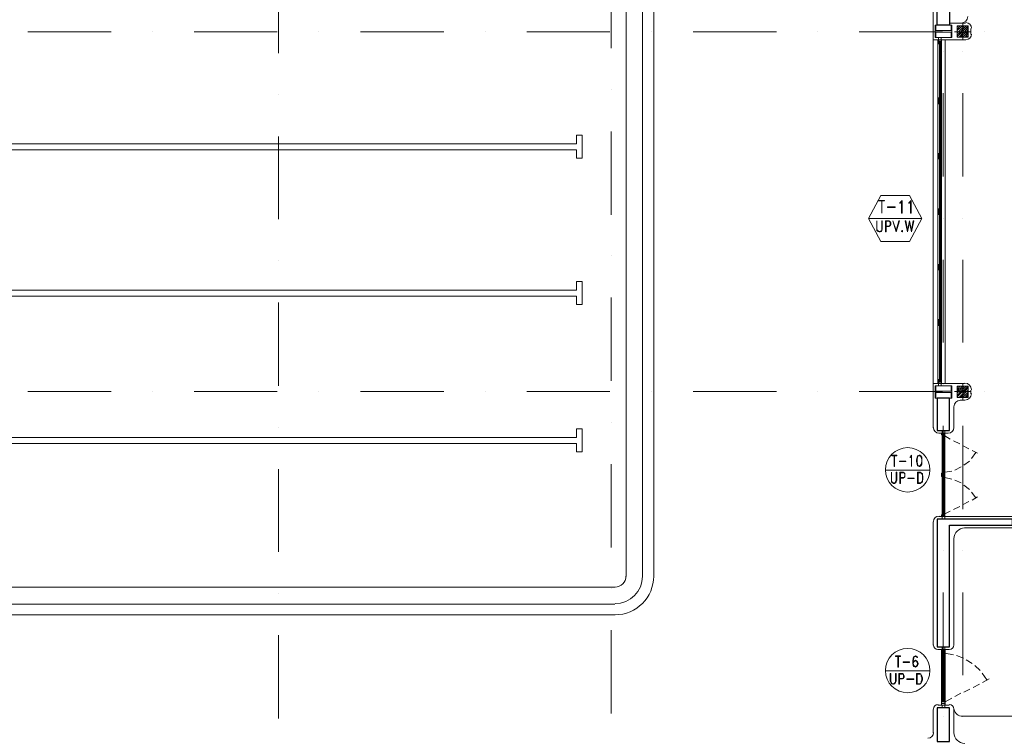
# Model space of a CAD drawing. Header units: metres. Extents: x 5.7 to 89.8, y 4 to 63.5.
# Tile 16 of 25: x 39.5 to 57.2, y 30.8 to 43.7. Entities that reach past the tile are written whole.
import ezdxf

# ---------------------------------------------------------------- set-up
doc = ezdxf.new("R2010")
doc.units = ezdxf.units.M
doc.header["$MEASUREMENT"] = 0
for name, color, linetype in [('PDF3_ax', 7, 'Continuous'), ('PDF3_column', 7, 'Continuous'), ('PDF3_furn', 7, 'Continuous'), ('PDF3_khatchin', 7, 'Continuous'), ('PDF3_Layer5', 7, 'Continuous'), ('PDF3_line-estakhr', 7, 'Continuous'), ('PDF3_Sym Tip Win', 7, 'Continuous'), ('PDF3_wall', 7, 'Continuous'), ('PDF3_WIN', 7, 'Continuous')]:
    doc.layers.add(name, color=color, linetype=linetype)

msp = doc.modelspace()

# ---------------------------------------------------------------- linework, layer by layer
at = {"layer": 'PDF3_ax', "lineweight": 9}
for points in [[(44.124, 44.609), (44.124, 43.106)], [(50.124, 44.695), (50.124, 43.193)], [(39.607, 43.491), (41.109, 43.491)], [(41.851, 43.491), (41.851, 43.491)], [(42.602, 43.491), (44.104, 43.491)], [(44.856, 43.491), (44.856, 43.491)], [(45.607, 43.491), (47.109, 43.491)], [(47.851, 43.491), (47.851, 43.491)], [(48.602, 43.491), (50.105, 43.491)], [(50.856, 43.491), (50.856, 43.491)], [(51.607, 43.491), (53.11, 43.491)], [(53.851, 43.491), (53.851, 43.491)], [(54.602, 43.491), (56.105, 43.491)], [(56.856, 43.491), (56.856, 43.491)], [(56.115, 43.135), (56.115, 43.135)], [(56.471, 43.135), (56.471, 43.135)], [(44.124, 42.355), (44.124, 42.355)], [(50.124, 42.441), (50.124, 42.441)], [(56.115, 42.384), (56.115, 40.881)], [(56.471, 42.384), (56.471, 40.881)], [(44.124, 41.604), (44.124, 40.111)], [(50.124, 41.69), (50.124, 40.188)], [(56.115, 40.13), (56.115, 40.13)], [(56.471, 40.13), (56.471, 40.13)], [(50.124, 39.446), (50.124, 39.446)], [(44.124, 39.36), (44.124, 39.36)], [(56.115, 39.379), (56.115, 37.886)], [(56.471, 39.379), (56.471, 37.886)], [(44.124, 38.608), (44.124, 37.106)], [(50.124, 38.695), (50.124, 37.192)], [(56.115, 37.135), (56.115, 37.135)], [(56.471, 37.135), (56.471, 37.135)], [(39.607, 37), (41.109, 37)], [(41.851, 37), (41.851, 37)], [(42.602, 37), (44.104, 37)], [(44.856, 37), (44.856, 37)], [(45.607, 37), (47.109, 37)], [(47.851, 37), (47.851, 37)], [(48.602, 37), (50.105, 37)], [(50.856, 37), (50.856, 37)], [(51.607, 37), (53.11, 37)], [(53.851, 37), (53.851, 37)], [(54.602, 37), (56.105, 37)], [(56.856, 37), (56.856, 37)], [(50.124, 36.441), (50.124, 36.441)], [(44.124, 36.355), (44.124, 36.355)], [(56.115, 36.383), (56.115, 34.881)], [(56.471, 36.383), (56.471, 34.881)], [(44.124, 35.603), (44.124, 34.111)], [(50.124, 35.69), (50.124, 34.188)], [(56.115, 34.13), (56.115, 34.13)], [(56.471, 34.13), (56.471, 34.13)], [(50.124, 33.446), (50.124, 33.446)], [(44.124, 33.359), (44.124, 33.359)], [(56.115, 33.379), (56.115, 31.886)], [(56.471, 33.379), (56.471, 31.886)], [(50.124, 32.695), (50.124, 31.192)], [(44.124, 32.608), (44.124, 31.106)], [(56.115, 31.134), (56.115, 31.134)], [(56.471, 31.134), (56.471, 31.134)]]:
    msp.add_lwpolyline(points, dxfattribs=at)
at = {"layer": 'PDF3_column', "lineweight": 18}
for points in [[(55.98, 43.511), (55.98, 43.607), (55.97, 43.607), (55.97, 43.385), (55.98, 43.385), (55.98, 43.482), (56.259, 43.482), (56.259, 43.385), (56.269, 43.385), (56.269, 43.607), (56.259, 43.607), (56.259, 43.511)], [(55.97, 43.607), (56.269, 43.607), (56.269, 43.385), (55.97, 43.385)], [(56.567, 43.395), (56.365, 43.395), (56.365, 43.597), (56.567, 43.597)], [(55.98, 37.009), (55.98, 37.106), (55.97, 37.106), (55.97, 36.884), (55.98, 36.884), (55.98, 36.981), (56.259, 36.981), (56.259, 36.884), (56.269, 36.884), (56.269, 37.106), (56.259, 37.106), (56.259, 37.009)], [(55.97, 37.106), (56.269, 37.106), (56.269, 36.884), (55.97, 36.884)], [(56.567, 36.894), (56.365, 36.894), (56.365, 37.096), (56.567, 37.096)]]:
    msp.add_lwpolyline(points, close=True, dxfattribs=at)
for points in [[(56.365, 43.578), (56.384, 43.597)], [(56.365, 43.539), (56.423, 43.597)], [(56.365, 43.511), (56.461, 43.597)], [(56.365, 43.472), (56.394, 43.491), (56.471, 43.568), (56.49, 43.597)], [(56.365, 43.434), (56.432, 43.491), (56.471, 43.539), (56.529, 43.597)], [(56.365, 43.405), (56.461, 43.491), (56.471, 43.501), (56.567, 43.597)], [(56.404, 43.395), (56.471, 43.462), (56.5, 43.491), (56.567, 43.568)], [(56.432, 43.395), (56.471, 43.434), (56.538, 43.491), (56.567, 43.53)], [(56.471, 43.645), (56.471, 43.347)], [(56.615, 43.491), (56.317, 43.491)], [(56.471, 43.395), (56.567, 43.491)], [(56.509, 43.395), (56.567, 43.462)], [(56.538, 43.395), (56.567, 43.424)], [(56.471, 37.144), (56.471, 36.846)], [(56.615, 37), (56.317, 37)], [(56.365, 37.077), (56.384, 37.096)], [(56.365, 37.038), (56.423, 37.096)], [(56.365, 37.009), (56.461, 37.096)], [(56.365, 36.971), (56.394, 37), (56.471, 37.067), (56.49, 37.096)], [(56.365, 36.932), (56.432, 37), (56.471, 37.038), (56.529, 37.096)], [(56.365, 36.904), (56.461, 37), (56.471, 37), (56.567, 37.096)], [(56.404, 36.894), (56.471, 36.961), (56.5, 37), (56.567, 37.067)], [(56.432, 36.894), (56.471, 36.932), (56.538, 37), (56.567, 37.029)], [(56.471, 36.894), (56.567, 36.99)], [(56.509, 36.894), (56.567, 36.961)], [(56.538, 36.894), (56.567, 36.923)]]:
    msp.add_lwpolyline(points, dxfattribs=at)
at = {"layer": 'PDF3_furn', "lineweight": 18}
msp.add_lwpolyline([(56.452, 31.144), (64.166, 31.144)], dxfattribs=at)
msp.add_arc((56.466, 31.303), 0.159, 193.8483, 268.8299, dxfattribs=at)
at = {"layer": 'PDF3_khatchin', "lineweight": 18}
for points in [[(56.143, 36.2), (56.24, 36.143)], [(56.298, 36.114), (56.413, 36.056)], [(56.461, 36.027), (56.577, 35.969)], [(56.625, 35.796), (56.702, 35.902)], [(56.635, 35.94), (56.731, 35.892)], [(56.49, 35.671), (56.587, 35.748)], [(56.143, 35.546), (56.269, 35.565)], [(56.326, 35.584), (56.442, 35.642)], [(56.143, 35.449), (56.269, 35.42)], [(56.326, 35.401), (56.442, 35.353)], [(56.49, 35.314), (56.587, 35.237)], [(56.625, 35.189), (56.702, 35.083)], [(56.461, 34.958), (56.577, 35.016)], [(56.635, 35.045), (56.731, 35.103)], [(56.143, 34.794), (56.24, 34.842)], [(56.298, 34.871), (56.413, 34.929)], [(56.143, 32.281), (56.298, 32.252)], [(56.355, 32.242), (56.481, 32.194)], [(56.529, 32.165), (56.635, 32.098)], [(56.683, 32.059), (56.779, 31.972)], [(56.818, 31.924), (56.904, 31.799)], [(56.827, 31.751), (56.943, 31.818)], [(56.49, 31.577), (56.596, 31.635)], [(56.654, 31.664), (56.77, 31.722)], [(56.153, 31.404), (56.269, 31.472)], [(56.326, 31.5), (56.432, 31.558)]]:
    msp.add_lwpolyline(points, dxfattribs=at)
at = {"layer": 'PDF3_Layer5', "lineweight": 13}
for points in [[(55.932, 36.345), (55.932, 37.144), (55.932, 43.347), (55.932, 43.645), (55.932, 49.646), (55.922, 49.646), (55.922, 49.848), (50.317, 49.848), (50.317, 49.646), (49.922, 49.646), (49.922, 49.848), (44.923, 49.848), (44.316, 49.848), (44.316, 49.646), (43.921, 49.646), (43.921, 49.848), (43.324, 49.848), (38.316, 49.848)], [(56.519, 43.645), (56.23, 43.645)], [(56.615, 43.549), (56.615, 43.443)], [(56.519, 43.347), (56.432, 43.347), (55.932, 43.347)], [(56.153, 43.347), (56.153, 37.144)], [(55.932, 37.144), (56.5, 37.144)], [(56.615, 37.029), (56.615, 36.961)], [(56.423, 36.846), (56.5, 36.846)], [(56.307, 36.345), (56.307, 36.721)], [(56.038, 36.249), (56.201, 36.249)], [(55.932, 34.65), (55.932, 32.425)], [(56.038, 34.746), (64.32, 34.746)], [(56.5, 34.544), (64.118, 34.544)], [(56.307, 34.342), (56.307, 32.425)], [(56.221, 32.348), (56.018, 32.348)], [(55.932, 31.269), (55.932, 30.846)], [(56.221, 31.346), (56.018, 31.346)], [(56.307, 31.269), (56.307, 30.846)]]:
    msp.add_lwpolyline(points, dxfattribs=at)
for centre, radius, start, end in [((56.437, 43.766), 0.12, 270, 0), ((56.524, 43.554), 0.101, 0.0055, 90), ((56.524, 43.448), 0.101, 270, 0), ((56.505, 37.034), 0.12, 0.0055, 90), ((56.505, 36.966), 0.12, 270, 0), ((56.428, 36.725), 0.12, 90, 180), ((56.042, 36.35), 0.101, 180, 270), ((56.206, 36.35), 0.101, 270, 0), ((56.042, 34.655), 0.101, 90, 180), ((56.505, 34.346), 0.197, 90, 180), ((56.023, 32.43), 0.0819, 180, 270), ((56.225, 32.43), 0.0819, 270, 360), ((56.023, 31.274), 0.0819, 90, 180), ((56.225, 31.274), 0.0819, 0.0055, 90), ((55.84, 30.85), 0.101, 270, 0), ((56.505, 30.85), 0.197, 180, 270)]:
    msp.add_arc(centre, radius, start, end, dxfattribs=at)
at = {"layer": 'PDF3_line-estakhr', "lineweight": 18}
for points in [[(50.394, 46.525), (50.394, 33.667)], [(50.692, 46.525), (50.692, 33.667)], [(50.894, 46.525), (50.894, 33.667)], [(50.191, 33.475), (25.391, 33.475)], [(50.191, 33.167), (25.391, 33.167)], [(50.191, 32.974), (25.391, 32.974)]]:
    msp.add_lwpolyline(points, dxfattribs=at)
for points in [[(25.94, 41.363), (25.94, 41.209), (25.844, 41.209), (25.844, 41.623), (25.94, 41.623), (25.94, 41.469), (49.498, 41.469), (49.498, 41.623), (49.604, 41.623), (49.604, 41.209), (49.498, 41.209), (49.498, 41.363)], [(25.94, 38.724), (25.94, 38.57), (25.844, 38.57), (25.844, 38.984), (25.94, 38.984), (25.94, 38.83), (49.498, 38.83), (49.498, 38.984), (49.604, 38.984), (49.604, 38.57), (49.498, 38.57), (49.498, 38.724)], [(25.94, 36.066), (25.94, 35.912), (25.844, 35.912), (25.844, 36.326), (25.94, 36.326), (25.94, 36.172), (49.498, 36.172), (49.498, 36.326), (49.604, 36.326), (49.604, 35.912), (49.498, 35.912), (49.498, 36.066)]]:
    msp.add_lwpolyline(points, close=True, dxfattribs=at)
for radius in [0.197, 0.496, 0.698]:
    msp.add_arc((50.196, 33.672), radius, 270, 0, dxfattribs=at)
at = {"layer": 'PDF3_Sym Tip Win', "lineweight": 18}
for points in [[(55.508, 39.706), (55.729, 40.12), (55.508, 40.535), (54.988, 40.535), (54.766, 40.12), (54.988, 39.706)], [(55.055, 40.438), (54.949, 40.438), (54.949, 40.448), (55.055, 40.448)], [(55.248, 40.323), (55.113, 40.323), (55.113, 40.332), (55.248, 40.332)], [(55.373, 40.217), (55.363, 40.217), (55.363, 40.429), (55.344, 40.409), (55.334, 40.39), (55.334, 40.409), (55.344, 40.419), (55.373, 40.448)], [(55.537, 40.217), (55.527, 40.217), (55.527, 40.429), (55.508, 40.409), (55.498, 40.39), (55.498, 40.409), (55.508, 40.419), (55.537, 40.448)], [(55.017, 40.082), (55.007, 40.082), (55.007, 39.937), (55.007, 39.908), (54.997, 39.899), (54.978, 39.889), (54.959, 39.889), (54.94, 39.899), (54.93, 39.908), (54.92, 39.937), (54.92, 40.082), (54.92, 39.937), (54.92, 39.908), (54.94, 39.889), (54.959, 39.88), (54.978, 39.88), (54.997, 39.889), (55.007, 39.908), (55.017, 39.937)], [(55.267, 39.88), (55.209, 40.082), (55.267, 39.908), (55.315, 40.082), (55.325, 40.082)], [(55.546, 39.88), (55.508, 40.053), (55.469, 39.88), (55.431, 40.082), (55.44, 40.082), (55.469, 39.908), (55.508, 40.082), (55.546, 39.908), (55.575, 40.082), (55.585, 40.082)], [(55.373, 39.908), (55.363, 39.899), (55.363, 39.889), (55.373, 39.88), (55.383, 39.88), (55.383, 39.889), (55.383, 39.899), (55.383, 39.908)], [(55.373, 39.899), (55.373, 39.889), (55.383, 39.889), (55.383, 39.899)], [(55.277, 35.844), (55.19, 35.844), (55.19, 35.854), (55.277, 35.854)], [(55.44, 35.738), (55.325, 35.738), (55.325, 35.748), (55.44, 35.748)], [(55.546, 35.651), (55.546, 35.834), (55.527, 35.815), (55.517, 35.806), (55.517, 35.815), (55.527, 35.825), (55.546, 35.854)], [(55.681, 35.854), (55.652, 35.844), (55.643, 35.815), (55.633, 35.767), (55.633, 35.738), (55.643, 35.69), (55.652, 35.661), (55.681, 35.651), (55.691, 35.651), (55.71, 35.661), (55.729, 35.69), (55.729, 35.738), (55.729, 35.767), (55.729, 35.815), (55.71, 35.844), (55.691, 35.854)], [(55.277, 35.546), (55.267, 35.546), (55.267, 35.401), (55.257, 35.372), (55.257, 35.363), (55.238, 35.353), (55.219, 35.353), (55.2, 35.363), (55.19, 35.372), (55.18, 35.401), (55.18, 35.546), (55.18, 35.401), (55.18, 35.372), (55.2, 35.353), (55.219, 35.343), (55.238, 35.343), (55.257, 35.353), (55.267, 35.372), (55.277, 35.401)], [(55.652, 35.343), (55.7, 35.343), (55.72, 35.353), (55.739, 35.372), (55.739, 35.391), (55.749, 35.42), (55.749, 35.468), (55.739, 35.497), (55.739, 35.517), (55.72, 35.536), (55.7, 35.546), (55.652, 35.546)], [(55.662, 35.353), (55.7, 35.353), (55.72, 35.363), (55.729, 35.372), (55.739, 35.391), (55.739, 35.42), (55.739, 35.468), (55.739, 35.497), (55.729, 35.517), (55.72, 35.526), (55.7, 35.536), (55.662, 35.536)], [(55.594, 35.43), (55.479, 35.43), (55.479, 35.44), (55.594, 35.44)], [(55.344, 32.223), (55.257, 32.223), (55.257, 32.232), (55.344, 32.232)], [(55.508, 32.117), (55.392, 32.117), (55.392, 32.126), (55.508, 32.126)], [(55.267, 31.915), (55.257, 31.915), (55.257, 31.78), (55.248, 31.751), (55.238, 31.741), (55.219, 31.732), (55.209, 31.732), (55.18, 31.741), (55.18, 31.751), (55.171, 31.78), (55.171, 31.915), (55.161, 31.915), (55.161, 31.78), (55.171, 31.751), (55.18, 31.732), (55.209, 31.722), (55.219, 31.722), (55.238, 31.732), (55.257, 31.751), (55.267, 31.78)], [(55.585, 31.809), (55.46, 31.809), (55.46, 31.818), (55.585, 31.818)], [(55.633, 31.722), (55.691, 31.722), (55.71, 31.732), (55.72, 31.751), (55.729, 31.77), (55.739, 31.799), (55.739, 31.838), (55.729, 31.866), (55.72, 31.886), (55.71, 31.905), (55.691, 31.915), (55.633, 31.915)], [(55.643, 31.732), (55.691, 31.732), (55.71, 31.741), (55.72, 31.751), (55.72, 31.77), (55.729, 31.799), (55.729, 31.838), (55.72, 31.866), (55.72, 31.886), (55.71, 31.895), (55.691, 31.905), (55.643, 31.905)]]:
    msp.add_lwpolyline(points, close=True, dxfattribs=at)
for points in [[(55.007, 40.438), (55.007, 40.217), (55.007, 40.438)], [(55.007, 40.217), (55.007, 40.217)], [(55.729, 40.12), (54.766, 40.12)], [(55.084, 39.976), (55.142, 39.976), (55.151, 39.986), (55.161, 39.995), (55.171, 40.014), (55.171, 40.043), (55.161, 40.063), (55.151, 40.072), (55.142, 40.082), (55.074, 40.082), (55.074, 39.88), (55.084, 39.88), (55.084, 40.072), (55.142, 40.072), (55.151, 40.063), (55.161, 40.043), (55.161, 40.014), (55.151, 39.995), (55.142, 39.986), (55.084, 39.986)], [(55.229, 35.844), (55.229, 35.651), (55.238, 35.651), (55.238, 35.844)], [(55.662, 35.844), (55.652, 35.815), (55.643, 35.767), (55.643, 35.738), (55.652, 35.69), (55.662, 35.661)], [(55.71, 35.834), (55.691, 35.844), (55.681, 35.844), (55.652, 35.834)], [(55.7, 35.661), (55.72, 35.69), (55.729, 35.738), (55.729, 35.767), (55.72, 35.815), (55.7, 35.844)], [(55.864, 35.584), (55.074, 35.584)], [(55.344, 35.44), (55.392, 35.44), (55.412, 35.449), (55.421, 35.459), (55.421, 35.478), (55.421, 35.507), (55.421, 35.526), (55.412, 35.536), (55.392, 35.546), (55.334, 35.546), (55.334, 35.343), (55.344, 35.343), (55.344, 35.536), (55.392, 35.536), (55.412, 35.526), (55.421, 35.507), (55.421, 35.478), (55.412, 35.459), (55.392, 35.449), (55.344, 35.449)], [(55.652, 35.671), (55.681, 35.661), (55.691, 35.661), (55.71, 35.671)], [(55.296, 32.223), (55.296, 32.03), (55.306, 32.03), (55.306, 32.223)], [(55.633, 32.223), (55.643, 32.204), (55.652, 32.204), (55.643, 32.223), (55.623, 32.232), (55.614, 32.232), (55.585, 32.223), (55.575, 32.194), (55.566, 32.146), (55.566, 32.098), (55.575, 32.059), (55.585, 32.04), (55.614, 32.03), (55.633, 32.04), (55.652, 32.059), (55.662, 32.088), (55.662, 32.098), (55.652, 32.126), (55.633, 32.146), (55.614, 32.155), (55.585, 32.146), (55.575, 32.126)], [(55.594, 32.223), (55.585, 32.194), (55.575, 32.146), (55.575, 32.098), (55.585, 32.059), (55.604, 32.04)], [(55.652, 32.107), (55.633, 32.136), (55.614, 32.146), (55.585, 32.136), (55.575, 32.107)], [(55.604, 32.146), (55.585, 32.126), (55.575, 32.098)], [(55.643, 32.213), (55.623, 32.223), (55.614, 32.223), (55.585, 32.213)], [(55.623, 32.04), (55.643, 32.059), (55.652, 32.088), (55.652, 32.098), (55.643, 32.126), (55.623, 32.146)], [(55.575, 32.078), (55.585, 32.049), (55.614, 32.04), (55.633, 32.049), (55.652, 32.078)], [(55.864, 31.963), (55.074, 31.963)], [(55.325, 31.818), (55.383, 31.818), (55.402, 31.828), (55.402, 31.838), (55.412, 31.847), (55.412, 31.876), (55.402, 31.895), (55.402, 31.905), (55.383, 31.915), (55.315, 31.915), (55.315, 31.722), (55.325, 31.722), (55.325, 31.905), (55.383, 31.905), (55.402, 31.895), (55.402, 31.876), (55.402, 31.847), (55.402, 31.838), (55.383, 31.828), (55.325, 31.828)]]:
    msp.add_lwpolyline(points, dxfattribs=at)
for centre in [(55.474, 35.589), (55.474, 31.968)]:
    msp.add_circle(centre, 0.4, dxfattribs=at)
at = {"layer": 'PDF3_wall', "lineweight": 30}
for points in [[(56.009, 49.694), (56.23, 49.694), (56.23, 43.607), (56.009, 43.607)], [(56.009, 36.884), (56.009, 36.297), (56.23, 36.297), (56.23, 36.884)], [(56.009, 32.396), (56.23, 32.396), (56.23, 34.592), (57.367, 34.592), (57.367, 34.698), (56.009, 34.698)], [(56.009, 30.691), (56.23, 30.691), (56.23, 31.298), (56.009, 31.298)]]:
    msp.add_lwpolyline(points, close=True, dxfattribs=at)
at = {"layer": 'PDF3_WIN', "lineweight": 18}
for points in [[(56.086, 43.347), (56.018, 43.347), (56.018, 43.318), (56.086, 43.318)], [(56.076, 43.347), (56.028, 43.347), (56.028, 43.385), (56.076, 43.385)], [(56.028, 43.318), (56.086, 43.318), (56.086, 43.347), (56.028, 43.347)], [(56.066, 43.27), (56.066, 43.289), (56.086, 43.289), (56.018, 43.289), (56.018, 43.318), (56.086, 43.318), (56.086, 43.289), (56.086, 43.27)], [(56.047, 43.27), (56.018, 43.27), (56.018, 43.289), (56.047, 43.289)], [(56.086, 43.308), (56.086, 43.289), (56.028, 43.289), (56.028, 43.308)], [(56.028, 43.27), (56.038, 43.27), (56.038, 43.279), (56.028, 43.279)], [(56.086, 43.27), (56.066, 43.27), (56.066, 43.279), (56.086, 43.279)], [(56.047, 42.297), (56.018, 42.297), (56.018, 42.278), (56.047, 42.278)], [(56.086, 42.278), (56.018, 42.278), (56.018, 42.249), (56.086, 42.249)], [(56.028, 42.297), (56.038, 42.297), (56.038, 42.278), (56.028, 42.278)], [(56.086, 42.297), (56.066, 42.297), (56.066, 42.278), (56.086, 42.278)], [(56.066, 42.297), (56.086, 42.297), (56.086, 42.278), (56.066, 42.278)], [(56.066, 42.191), (56.066, 42.22), (56.086, 42.22), (56.018, 42.22), (56.018, 42.249), (56.086, 42.249), (56.086, 42.22), (56.086, 42.191)], [(56.047, 42.191), (56.018, 42.191), (56.018, 42.22), (56.047, 42.22)], [(56.028, 42.249), (56.086, 42.249), (56.086, 42.268), (56.028, 42.268)], [(56.086, 42.239), (56.086, 42.22), (56.028, 42.22), (56.028, 42.239)], [(56.028, 42.201), (56.038, 42.201), (56.038, 42.21), (56.028, 42.21)], [(56.086, 42.201), (56.066, 42.201), (56.066, 42.21), (56.086, 42.21)], [(56.047, 41.295), (56.018, 41.295), (56.018, 41.276), (56.047, 41.276)], [(56.086, 41.276), (56.018, 41.276), (56.018, 41.247), (56.086, 41.247)], [(56.066, 41.199), (56.066, 41.218), (56.086, 41.218), (56.018, 41.218), (56.018, 41.247), (56.086, 41.247), (56.086, 41.218), (56.086, 41.199)], [(56.047, 41.199), (56.018, 41.199), (56.018, 41.218), (56.047, 41.218)], [(56.028, 41.295), (56.038, 41.295), (56.038, 41.276), (56.028, 41.276)], [(56.028, 41.247), (56.028, 41.276), (56.086, 41.276), (56.086, 41.247), (56.086, 41.218), (56.028, 41.218), (56.028, 41.247), (56.086, 41.247)], [(56.028, 41.199), (56.038, 41.199), (56.038, 41.209), (56.028, 41.209)], [(56.086, 41.295), (56.066, 41.295), (56.066, 41.276), (56.086, 41.276)], [(56.066, 41.295), (56.086, 41.295), (56.086, 41.276), (56.066, 41.276)], [(56.086, 41.199), (56.066, 41.199), (56.066, 41.209), (56.086, 41.209)], [(56.047, 40.294), (56.018, 40.294), (56.018, 40.274), (56.047, 40.274)], [(56.086, 40.274), (56.018, 40.274), (56.018, 40.246), (56.086, 40.246)], [(56.066, 40.197), (56.066, 40.217), (56.086, 40.217), (56.018, 40.217), (56.018, 40.246), (56.086, 40.246), (56.086, 40.217), (56.086, 40.197)], [(56.047, 40.197), (56.018, 40.197), (56.018, 40.217), (56.047, 40.217)], [(56.028, 40.294), (56.038, 40.294), (56.038, 40.274), (56.028, 40.274)], [(56.028, 40.246), (56.028, 40.274), (56.086, 40.274), (56.086, 40.246), (56.086, 40.217), (56.028, 40.217), (56.028, 40.246), (56.086, 40.246)], [(56.028, 40.197), (56.038, 40.197), (56.038, 40.217), (56.028, 40.217)], [(56.086, 40.294), (56.066, 40.294), (56.066, 40.274), (56.086, 40.274)], [(56.066, 40.294), (56.086, 40.294), (56.086, 40.274), (56.066, 40.274)], [(56.086, 40.197), (56.066, 40.197), (56.066, 40.217), (56.086, 40.217)], [(56.047, 39.292), (56.018, 39.292), (56.018, 39.273), (56.047, 39.273)], [(56.086, 39.273), (56.018, 39.273), (56.018, 39.244), (56.086, 39.244)], [(56.028, 39.292), (56.038, 39.292), (56.038, 39.273), (56.028, 39.273)], [(56.028, 39.244), (56.028, 39.273), (56.086, 39.273), (56.086, 39.244), (56.086, 39.215), (56.028, 39.215), (56.028, 39.244), (56.086, 39.244)], [(56.086, 39.292), (56.066, 39.292), (56.066, 39.273), (56.086, 39.273)], [(56.066, 39.292), (56.086, 39.292), (56.086, 39.273), (56.066, 39.273)], [(56.066, 39.196), (56.066, 39.215), (56.086, 39.215), (56.018, 39.215), (56.018, 39.244), (56.086, 39.244), (56.086, 39.215), (56.086, 39.196)], [(56.047, 39.196), (56.018, 39.196), (56.018, 39.215), (56.047, 39.215)], [(56.028, 39.196), (56.038, 39.196), (56.038, 39.215), (56.028, 39.215)], [(56.086, 39.196), (56.066, 39.196), (56.066, 39.215), (56.086, 39.215)], [(56.047, 38.3), (56.018, 38.3), (56.018, 38.271), (56.047, 38.271)], [(56.086, 38.271), (56.018, 38.271), (56.018, 38.242), (56.086, 38.242)], [(56.066, 38.194), (56.066, 38.213), (56.086, 38.213), (56.018, 38.213), (56.018, 38.242), (56.086, 38.242), (56.086, 38.213), (56.086, 38.194)], [(56.047, 38.194), (56.018, 38.194), (56.018, 38.213), (56.047, 38.213)], [(56.028, 38.29), (56.038, 38.29), (56.038, 38.281), (56.028, 38.281)], [(56.028, 38.252), (56.086, 38.252), (56.086, 38.271), (56.028, 38.271)], [(56.086, 38.242), (56.086, 38.223), (56.028, 38.223), (56.028, 38.242)], [(56.028, 38.194), (56.038, 38.194), (56.038, 38.213), (56.028, 38.213)], [(56.066, 38.3), (56.086, 38.3), (56.086, 38.271), (56.066, 38.271)], [(56.086, 38.29), (56.066, 38.29), (56.066, 38.281), (56.086, 38.281)], [(56.086, 38.194), (56.066, 38.194), (56.066, 38.213), (56.086, 38.213)], [(56.047, 37.221), (56.018, 37.221), (56.018, 37.202), (56.047, 37.202)], [(56.028, 37.212), (56.028, 37.221), (56.038, 37.221), (56.038, 37.212)], [(56.028, 37.183), (56.086, 37.183), (56.086, 37.202), (56.028, 37.202)], [(56.086, 37.173), (56.086, 37.144), (56.028, 37.144), (56.028, 37.173)], [(56.076, 37.106), (56.028, 37.106), (56.028, 37.144), (56.076, 37.144)], [(56.086, 37.212), (56.086, 37.221), (56.066, 37.221), (56.066, 37.212)], [(56.066, 37.221), (56.086, 37.221), (56.086, 37.202), (56.066, 37.202)], [(56.086, 36.22), (56.095, 36.22), (56.095, 36.249), (56.086, 36.249)], [(56.143, 36.249), (56.143, 36.297), (56.095, 36.297), (56.095, 36.249)], [(56.095, 36.249), (56.095, 36.22), (56.143, 36.22), (56.143, 36.249)], [(56.095, 36.229), (56.095, 36.239), (56.143, 36.239), (56.143, 36.229)], [(56.143, 36.22), (56.095, 36.22), (56.095, 36.2), (56.143, 36.2)], [(56.095, 36.2), (56.143, 36.2), (56.143, 36.22), (56.095, 36.22)], [(56.095, 36.2), (56.095, 36.191), (56.105, 36.191), (56.105, 36.2)], [(56.105, 36.181), (56.095, 36.181), (56.095, 36.2), (56.105, 36.2)], [(56.143, 36.2), (56.143, 36.191), (56.124, 36.191), (56.124, 36.2)], [(56.124, 36.181), (56.143, 36.181), (56.143, 36.2), (56.124, 36.2)], [(56.086, 35.526), (56.095, 35.526), (56.095, 35.497), (56.086, 35.497)], [(56.095, 35.555), (56.105, 35.555), (56.105, 35.546), (56.095, 35.546)], [(56.105, 35.555), (56.105, 35.536), (56.095, 35.536), (56.143, 35.536), (56.143, 35.517), (56.095, 35.517), (56.095, 35.536), (56.095, 35.555)], [(56.143, 35.517), (56.143, 35.497), (56.095, 35.497), (56.095, 35.517), (56.095, 35.536), (56.143, 35.536), (56.143, 35.517), (56.095, 35.517)], [(56.143, 35.555), (56.124, 35.555), (56.124, 35.546), (56.143, 35.546)], [(56.124, 35.555), (56.143, 35.555), (56.143, 35.536), (56.124, 35.536)], [(56.086, 35.468), (56.095, 35.468), (56.095, 35.497), (56.086, 35.497)], [(56.095, 35.497), (56.143, 35.497), (56.143, 35.517), (56.095, 35.517)], [(56.143, 35.478), (56.095, 35.478), (56.095, 35.497), (56.143, 35.497)], [(56.095, 35.497), (56.143, 35.497), (56.143, 35.468), (56.095, 35.468)], [(56.095, 35.468), (56.095, 35.449), (56.143, 35.449), (56.143, 35.468)], [(56.105, 35.44), (56.105, 35.449), (56.095, 35.449), (56.143, 35.449), (56.143, 35.468), (56.095, 35.468), (56.095, 35.449), (56.095, 35.44)], [(56.095, 35.44), (56.105, 35.44), (56.105, 35.449), (56.095, 35.449)], [(56.143, 35.44), (56.124, 35.44), (56.124, 35.449), (56.143, 35.449)], [(56.124, 35.44), (56.143, 35.44), (56.143, 35.449), (56.124, 35.449)], [(56.086, 34.775), (56.095, 34.775), (56.095, 34.746), (56.086, 34.746)], [(56.095, 34.794), (56.095, 34.804), (56.105, 34.804), (56.105, 34.794)], [(56.105, 34.804), (56.095, 34.804), (56.095, 34.794), (56.105, 34.794)], [(56.095, 34.794), (56.143, 34.794), (56.143, 34.765), (56.095, 34.765)], [(56.143, 34.765), (56.143, 34.785), (56.095, 34.785), (56.095, 34.765), (56.095, 34.746), (56.143, 34.746), (56.143, 34.765), (56.095, 34.765)], [(56.095, 34.746), (56.143, 34.746), (56.143, 34.765), (56.095, 34.765)], [(56.143, 34.698), (56.143, 34.746), (56.095, 34.746), (56.095, 34.698)], [(56.143, 34.794), (56.143, 34.804), (56.124, 34.804), (56.124, 34.794)], [(56.124, 34.804), (56.143, 34.804), (56.143, 34.794), (56.124, 34.794)], [(56.086, 32.348), (56.153, 32.348), (56.153, 32.319), (56.086, 32.319)], [(56.143, 32.319), (56.086, 32.319), (56.086, 32.338), (56.143, 32.338)], [(56.143, 32.396), (56.143, 32.348), (56.095, 32.348), (56.095, 32.396)], [(56.105, 32.261), (56.105, 32.281), (56.086, 32.281), (56.153, 32.281), (56.153, 32.319), (56.086, 32.319), (56.086, 32.281), (56.086, 32.261)], [(56.086, 32.309), (56.086, 32.29), (56.143, 32.29), (56.143, 32.309)], [(56.086, 32.271), (56.105, 32.271), (56.105, 32.281), (56.086, 32.281)], [(56.143, 32.271), (56.134, 32.271), (56.134, 32.281), (56.143, 32.281)], [(56.134, 32.261), (56.153, 32.261), (56.153, 32.281), (56.134, 32.281)], [(56.086, 31.404), (56.086, 31.423), (56.105, 31.423), (56.105, 31.404)], [(56.105, 31.423), (56.086, 31.423), (56.086, 31.404), (56.105, 31.404)], [(56.143, 31.375), (56.143, 31.404), (56.086, 31.404), (56.086, 31.375), (56.086, 31.346), (56.143, 31.346), (56.143, 31.375), (56.086, 31.375)], [(56.143, 31.346), (56.143, 31.298), (56.095, 31.298), (56.095, 31.346)], [(56.143, 31.404), (56.143, 31.423), (56.134, 31.423), (56.134, 31.404)], [(56.134, 31.423), (56.153, 31.423), (56.153, 31.404), (56.134, 31.404)]]:
    msp.add_lwpolyline(points, close=True, dxfattribs=at)
for points in [[(56.018, 43.308), (56.018, 43.328), (56.018, 43.308)], [(56.018, 37.221), (56.018, 43.27)], [(56.047, 42.278), (56.047, 43.27)], [(56.066, 42.278), (56.066, 43.27)], [(56.086, 43.308), (56.086, 43.328), (56.086, 43.308)], [(56.086, 37.221), (56.086, 43.27)], [(56.018, 42.239), (56.018, 42.258), (56.018, 42.239)], [(56.047, 37.221), (56.047, 42.22)], [(56.066, 37.221), (56.066, 42.22)], [(56.086, 42.239), (56.086, 42.258), (56.086, 42.239)], [(56.018, 41.238), (56.018, 41.257), (56.018, 41.238)], [(56.086, 41.238), (56.086, 41.257), (56.086, 41.238)], [(56.018, 40.236), (56.018, 40.255), (56.018, 40.236)], [(56.086, 40.236), (56.086, 40.255), (56.086, 40.236)], [(56.018, 39.234), (56.018, 39.254), (56.018, 39.234)], [(56.086, 39.234), (56.086, 39.254), (56.086, 39.234)], [(56.018, 38.233), (56.018, 38.252), (56.018, 38.233)], [(56.086, 38.233), (56.086, 38.252), (56.086, 38.233)], [(56.018, 37.202), (56.018, 37.173), (56.086, 37.173), (56.086, 37.202), (56.028, 37.202)], [(56.018, 37.164), (56.018, 37.183)], [(56.028, 37.164), (56.028, 37.173), (56.086, 37.173), (56.086, 37.144), (56.018, 37.144), (56.018, 37.173)], [(56.028, 37.183), (56.028, 37.183)], [(56.086, 37.183), (56.086, 37.164), (56.086, 37.183)], [(56.143, 36.249), (56.143, 36.22)], [(56.095, 36.181), (56.095, 35.555)], [(56.105, 36.181), (56.105, 35.555)], [(56.115, 35.536), (56.115, 36.2), (56.115, 35.536), (56.115, 36.2)], [(56.124, 36.181), (56.124, 35.555)], [(56.143, 36.229), (56.143, 36.229)], [(56.143, 36.2), (56.143, 36.2)], [(56.143, 36.181), (56.143, 35.555)], [(56.143, 35.526), (56.143, 35.497), (56.143, 35.526)], [(56.095, 34.804), (56.095, 35.44)], [(56.105, 34.804), (56.105, 35.44)], [(56.115, 35.449), (56.115, 34.794), (56.115, 35.449), (56.115, 34.794)], [(56.124, 34.804), (56.124, 35.44)], [(56.143, 35.468), (56.143, 35.497), (56.143, 35.468)], [(56.143, 34.804), (56.143, 35.44)], [(56.143, 34.794), (56.143, 34.794)], [(56.143, 34.746), (56.143, 34.775), (56.143, 34.765), (56.143, 34.756)], [(56.086, 32.309), (56.086, 32.348), (56.086, 32.309)], [(56.153, 32.309), (56.153, 32.348), (56.153, 32.309)], [(56.086, 31.423), (56.086, 32.261)], [(56.105, 31.423), (56.105, 32.261)], [(56.115, 32.281), (56.115, 31.404), (56.115, 32.281), (56.115, 31.404)], [(56.134, 31.423), (56.134, 32.261)], [(56.153, 31.423), (56.153, 32.261)], [(56.153, 31.404), (56.153, 31.375), (56.086, 31.375), (56.086, 31.404), (56.143, 31.404)], [(56.086, 31.385), (56.086, 31.346), (56.086, 31.385)], [(56.143, 31.375), (56.086, 31.375), (56.086, 31.346), (56.153, 31.346), (56.153, 31.375)], [(56.143, 31.366), (56.143, 31.375), (56.143, 31.385)], [(56.153, 31.404), (56.153, 31.404)], [(56.153, 31.346), (56.153, 31.385)]]:
    msp.add_lwpolyline(points, dxfattribs=at)

doc.saveas('drawing.dxf')
